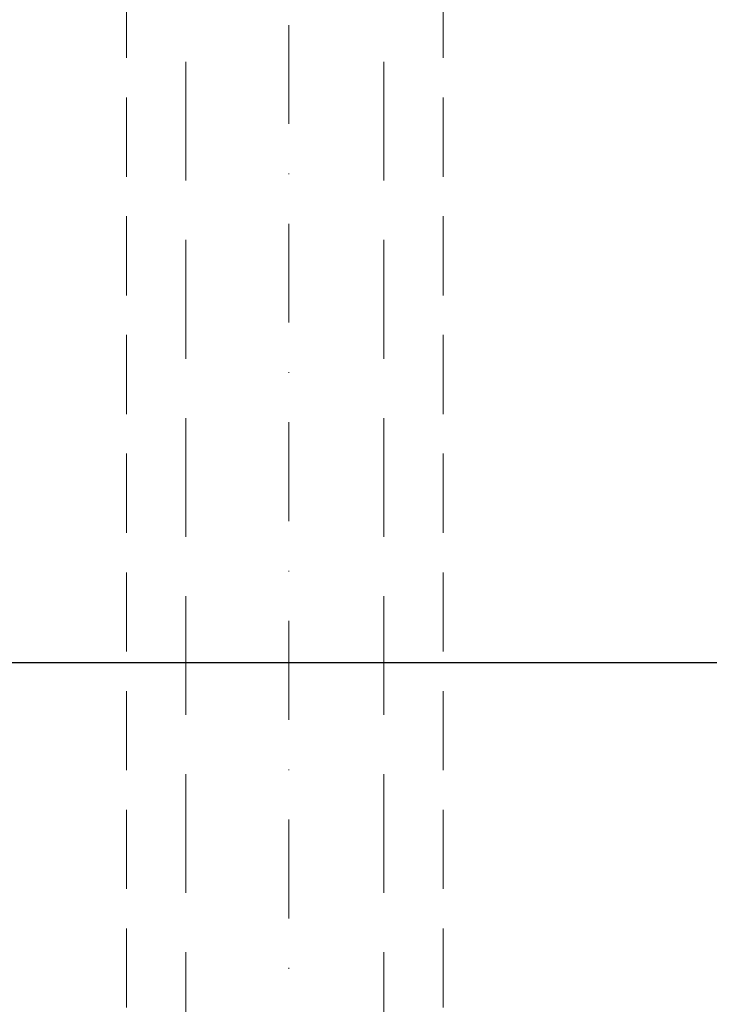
# Model space of a CAD drawing. Header units: millimetres. Extents: x -96593 to 66336, y -23969 to 7139.
# Tile 228 of 256: x -75462 to -75375, y -5349 to -5224. Entities that reach past the tile are written whole.
import ezdxf

# ---------------------------------------------------------------- set-up
doc = ezdxf.new("R2010")
doc.units = ezdxf.units.MM
doc.linetypes.add('DASHDOT', pattern=[1, 0.5, -0.25, 0, -0.25])
doc.linetypes.add('DASHED', pattern=[0.75, 0.5, -0.25])
for name, color, linetype, lineweight in [('mm_punktwstawienia', 1, 'Continuous', 50), ('PG_OSIE', 1, 'DASHDOT', 18), ('PG_PODCIĄGI', 1, 'DASHED', 18)]:
    doc.layers.add(name, color=color, linetype=linetype, lineweight=lineweight)

# ---------------------------------------------------------------- blocks, each defined once
blk = doc.blocks.new('A$C2E197AD3')
at = {"color": 252, "lineweight": 30}
blk.add_line((949.46, 1855.09), (2737.44, 1855.09), dxfattribs=at)
at = {"layer": 'PG_OSIE', "color": 252, "ltscale": 25}
blk.add_lwpolyline([(1401.34, 3165.56), (1401.34, 314.74)], dxfattribs=at)
at = {"layer": 'PG_PODCIĄGI', "color": 252, "ltscale": 30}
for p, q in [((1388.34, 1953.5), (1388.34, 1729.25)), ((1413.34, 1953.5), (1413.34, 1729.25))]:
    blk.add_line(p, q, dxfattribs=at)
at = {"layer": 'PG_PODCIĄGI', "color": 252, "ltscale": 20}
for points in [[(1380.84, 2946.5), (1380.84, 472.5)], [(1420.84, 2946.5), (1420.84, 472.5)]]:
    blk.add_lwpolyline(points, dxfattribs=at)

msp = doc.modelspace()

# ---------------------------------------------------------------- block references
at = {"layer": 'mm_punktwstawienia', "lineweight": 60}
msp.add_blockref('A$C2E197AD3', (-76828.96, -7160.74), dxfattribs=at)

doc.saveas('drawing.dxf')
